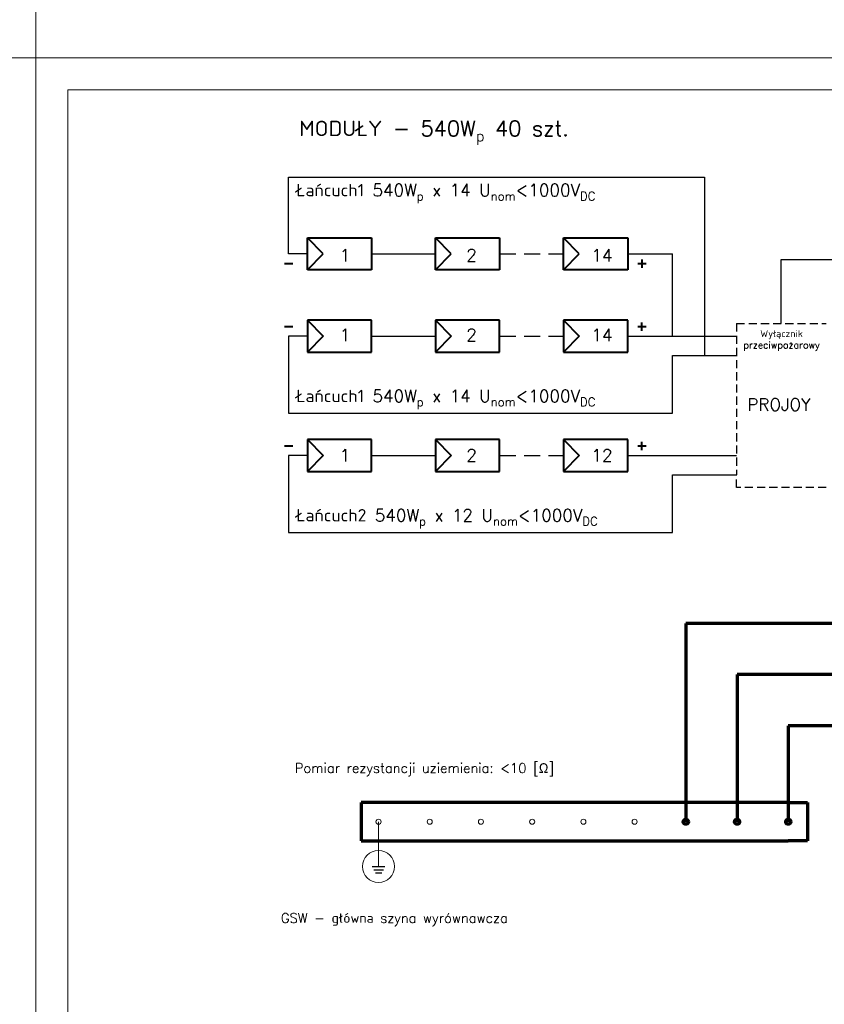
# Model space of a CAD drawing. Header units: millimetres. Extents: x 107252 to 132489, y 44218 to 60710.
# Tile 11 of 72: x 115267 to 116524, y 45709 to 47248. Entities that reach past the tile are written whole.
import ezdxf

# ---------------------------------------------------------------- set-up
doc = ezdxf.new("R2010")
doc.units = ezdxf.units.MM
doc.linetypes.add('DASHED', pattern=[19.05, 12.7, -6.35])
for name, color, linetype, lineweight in [('BARDZO GRUBA', 1, 'Continuous', 70), ('cienka', 3, 'Continuous', 18), ('gruba', 1, 'Continuous', 40), ('opisy', 4, 'Continuous', 18), ('PRZERYWANA', 2, 'DASHED', 30), ('średnia', 2, 'Continuous', 25)]:
    doc.layers.add(name, color=color, linetype=linetype, lineweight=lineweight)
doc.styles.add('KASIA', font='romans.shx', dxfattribs={"height": 20})

msp = doc.modelspace()

# ---------------------------------------------------------------- hatches: boundary and pattern name
at = {"layer": 'BARDZO GRUBA'}
h = msp.add_hatch(color=256, dxfattribs=at)
h.dxf.hatch_style = 1
h.paths.add_polyline_path([(116311.485, 45994.597), (116303.485, 45994.597, 1)])
h.paths.add_polyline_path([(116307.485, 45998.597, 0.41421356), (116303.485, 45994.597), (116307.485, 45994.597)])
h.paths.add_polyline_path([(116307.485, 45998.597), (116307.485, 45994.597), (116311.485, 45994.597, 0.41421356)])
h.paths.add_polyline_path([(116391.485, 45994.597), (116383.485, 45994.597, 1)])
h.paths.add_polyline_path([(116387.485, 45998.597, 0.41421356), (116383.485, 45994.597), (116387.485, 45994.597)])
h.paths.add_polyline_path([(116387.485, 45998.597), (116387.485, 45994.597), (116391.485, 45994.597, 0.41421356)])
h.paths.add_polyline_path([(116471.485, 45994.597), (116463.485, 45994.597, 1)])
h.paths.add_polyline_path([(116467.485, 45998.597, 0.41421356), (116463.485, 45994.597), (116467.485, 45994.597)])
h.paths.add_polyline_path([(116467.485, 45998.597), (116467.485, 45994.597), (116471.485, 45994.597, 0.41421356)])

# ---------------------------------------------------------------- linework, layer by layer
for p, q in [((116957.485, 46304.597), (116307.485, 46304.597)), ((116307.485, 46304.597), (116307.485, 45994.597)), ((117374.144, 46224.597), (116387.485, 46224.597)), ((116387.485, 46224.597), (116387.485, 45994.597)), ((117573.409, 46144.597), (116467.485, 46144.597)), ((116467.485, 46144.597), (116467.485, 45994.597)), ((116467.485, 46024.597), (115800.286, 46024.597)), ((115800.286, 46024.597), (115800.286, 45964.597)), ((116467.485, 46024.597), (116497.485, 46024.597)), ((116497.485, 46024.597), (116497.485, 45964.597)), ((115800.286, 45964.597), (116467.485, 45964.597)), ((116497.485, 45964.597), (116467.485, 45964.597))]:
    msp.add_line(p, q, dxfattribs=at)
for centre in [(116307.485, 45994.597), (116387.485, 45994.597), (116467.485, 45994.597)]:
    msp.add_circle(centre, 4, dxfattribs=at)
at = {"layer": 'cienka'}
for p, q in [((115291.976, 50158.443), (115291.976, 47188.443)), ((109351.976, 47188.443), (115291.976, 47188.443)), ((109351.976, 47188.443), (115291.976, 47188.443)), ((115291.976, 47188.443), (115291.976, 44218.443)), ((115291.976, 47188.443), (118261.976, 47188.443)), ((115291.976, 45088.443), (115291.976, 47188.443)), ((115341.976, 45138.443), (115341.976, 47138.443)), ((115341.976, 47138.443), (118211.976, 47138.443)), ((115341.976, 45138.443), (115341.976, 47138.443)), ((115827.485, 45994.597), (115827.485, 45924.597))]:
    msp.add_line(p, q, dxfattribs=at)
for centre, radius in [((115827.485, 45994.597), 4), ((115907.485, 45994.597), 4), ((115987.485, 45994.597), 4), ((116067.485, 45994.597), 4), ((116147.485, 45994.597), 4), ((116227.485, 45994.597), 4), ((115827.485, 45924.597), 25)]:
    msp.add_circle(centre, radius, dxfattribs=at)
at = {"layer": 'gruba'}
for p, q in [((115716.65, 46857.01), (115716.65, 46907.01)), ((115716.65, 46907.01), (115816.65, 46907.01)), ((115740.885, 46882.01), (115716.65, 46907.01)), ((115816.65, 46907.01), (115816.65, 46857.01)), ((115916.65, 46857.01), (115916.65, 46907.01)), ((115916.65, 46907.01), (116016.65, 46907.01)), ((115940.885, 46882.01), (115916.65, 46907.01)), ((116016.65, 46907.01), (116016.65, 46857.01)), ((116116.65, 46857.01), (116116.65, 46907.01)), ((116116.65, 46907.01), (116216.65, 46907.01)), ((116140.885, 46882.01), (116116.65, 46907.01)), ((116216.65, 46907.01), (116216.65, 46857.01)), ((115716.65, 46857.01), (115740.885, 46882.01)), ((115916.65, 46857.01), (115940.885, 46882.01)), ((116116.65, 46857.01), (116140.885, 46882.01)), ((115680.457, 46866.903), (115693.578, 46866.903)), ((116232.357, 46866.903), (116245.477, 46866.903)), ((116238.917, 46873.463), (116238.917, 46860.343)), ((115816.65, 46857.01), (115716.65, 46857.01)), ((116016.65, 46857.01), (115916.65, 46857.01)), ((116216.65, 46857.01), (116116.65, 46857.01)), ((115680.457, 46768.34), (115693.578, 46768.34)), ((115716.65, 46778.233), (115716.65, 46728.233)), ((115816.65, 46778.233), (115716.65, 46778.233)), ((115716.65, 46778.233), (115740.885, 46753.233)), ((115816.65, 46728.233), (115816.65, 46778.233)), ((115916.65, 46778.233), (115916.65, 46728.233)), ((116016.65, 46778.233), (115916.65, 46778.233)), ((115916.65, 46778.233), (115940.885, 46753.233)), ((116016.65, 46728.233), (116016.65, 46778.233)), ((116116.65, 46778.233), (116116.65, 46728.233)), ((116216.65, 46778.233), (116116.65, 46778.233)), ((116116.65, 46778.233), (116140.885, 46753.233)), ((116216.65, 46728.233), (116216.65, 46778.233)), ((116232.357, 46768.34), (116245.477, 46768.34)), ((116238.917, 46761.78), (116238.917, 46774.9)), ((115740.885, 46753.233), (115716.65, 46728.233)), ((115940.885, 46753.233), (115916.65, 46728.233)), ((116140.885, 46753.233), (116116.65, 46728.233)), ((115716.65, 46728.233), (115816.65, 46728.233)), ((115916.65, 46728.233), (116016.65, 46728.233)), ((116116.65, 46728.233), (116216.65, 46728.233)), ((115680.457, 46581.906), (115693.578, 46581.906)), ((115716.65, 46591.799), (115716.65, 46541.799)), ((115816.65, 46591.799), (115716.65, 46591.799)), ((115716.65, 46591.799), (115740.885, 46566.799)), ((115816.65, 46541.799), (115816.65, 46591.799)), ((115916.65, 46591.799), (115916.65, 46541.799)), ((116016.65, 46591.799), (115916.65, 46591.799)), ((115916.65, 46591.799), (115940.885, 46566.799)), ((116016.65, 46541.799), (116016.65, 46591.799)), ((116116.65, 46591.799), (116116.65, 46541.799)), ((116216.65, 46591.799), (116116.65, 46591.799)), ((116116.65, 46591.799), (116140.885, 46566.799)), ((116216.65, 46541.799), (116216.65, 46591.799)), ((116232.357, 46581.906), (116245.477, 46581.906)), ((116238.917, 46575.346), (116238.917, 46588.466)), ((115740.885, 46566.799), (115716.65, 46541.799)), ((115940.885, 46566.799), (115916.65, 46541.799)), ((116140.885, 46566.799), (116116.65, 46541.799)), ((115716.65, 46541.799), (115816.65, 46541.799)), ((115916.65, 46541.799), (116016.65, 46541.799)), ((116116.65, 46541.799), (116216.65, 46541.799))]:
    msp.add_line(p, q, dxfattribs=at)
at = {"layer": 'PRZERYWANA', "ltscale": 2}
for p, q in [((116016.65, 46882.01), (116116.65, 46882.01)), ((116016.65, 46753.233), (116116.65, 46753.233)), ((116016.65, 46566.799), (116116.65, 46566.799))]:
    msp.add_line(p, q, dxfattribs=at)
at = {"layer": 'PRZERYWANA'}
for p, q in [((116386.65, 46773.233), (116386.65, 46536.799)), ((116386.65, 46773.233), (116526.65, 46773.233)), ((116386.65, 46516.799), (116386.65, 46536.799)), ((116526.65, 46516.799), (116386.65, 46516.799))]:
    msp.add_line(p, q, dxfattribs=at)
at = {"layer": 'średnia'}
for p, q in [((115686.65, 46882.01), (115686.65, 47002.01)), ((115686.65, 47002.01), (116336.65, 47002.01)), ((116336.65, 47002.01), (116336.65, 46723.233)), ((115716.65, 46882.01), (115686.65, 46882.01)), ((115816.65, 46882.01), (115916.65, 46882.01)), ((116216.65, 46882.01), (116286.65, 46882.01)), ((116286.65, 46753.233), (116286.65, 46882.01)), ((116456.65, 46773.233), (116456.65, 46873.233)), ((116456.65, 46873.233), (117509.931, 46873.233)), ((115716.65, 46753.233), (115686.65, 46753.233)), ((115686.65, 46753.233), (115686.65, 46633.233)), ((115816.65, 46753.233), (115916.65, 46753.233)), ((116216.65, 46753.233), (116386.65, 46753.233)), ((116286.65, 46633.233), (116286.65, 46723.233)), ((116286.65, 46723.233), (116386.65, 46723.233)), ((115686.65, 46633.233), (116286.65, 46633.233)), ((115716.65, 46566.799), (115686.65, 46566.799)), ((115686.65, 46566.799), (115686.65, 46446.799)), ((115816.65, 46566.799), (115916.65, 46566.799)), ((116216.65, 46566.799), (116386.65, 46566.799)), ((116286.65, 46446.799), (116286.65, 46536.799)), ((116286.65, 46536.799), (116386.65, 46536.799)), ((115686.65, 46446.799), (116286.65, 46446.799)), ((115817.485, 45924.597), (115837.485, 45924.597)), ((115819.985, 45919.597), (115834.985, 45919.597)), ((115822.485, 45914.597), (115832.485, 45914.597))]:
    msp.add_line(p, q, dxfattribs=at)

# ---------------------------------------------------------------- texts
at = {"layer": 'opisy', "linetype": 'Continuous', "lineweight": 0, "attachment_point": 4, "style": 'KASIA'}
for s, insert, char_height, width in [('\\A1;MODUŁY - 540W{\\H0.7x;\\S^ p;} 40 szt.', (115703.444, 47074.092), 24, 946.31605), ('\\A1;\\pxql;Łańcuch1 540W{\\H0.7x;\\S^ p;} x 14 U{\\H0.7x;\\S^ nom;}<1000V{\\H0.7x;\\S^ DC;}', (115698.559, 46978.463), 19.2, 757.05284), ('\\A1;\\pxql;1', (115766.904, 46879.876), 19.2, 744.77477), ('\\A1;\\pxql;2', (115964.617, 46879.876), 19.2, 744.77477), ('\\A1;\\pxql;14', (116160.007, 46879.876), 19.2, 744.77477), ('\\A1;\\pxql;1', (115766.904, 46755.367), 19.2, 744.77477), ('\\A1;\\pxql;2', (115964.617, 46755.367), 19.2, 744.77477), ('\\A1;\\pxql;14', (116160.007, 46755.367), 19.2, 744.77477), ('\\A1;\\pxqc;Wyłącznik\\Pprzeciwpożarowy', (116421.092, 46746.633), 10.752, 71.9297), ('\\A1;\\pxql;Łańcuch1 540W{\\H0.7x;\\S^ p;} x 14 U{\\H0.7x;\\S^ nom;}<1000V{\\H0.7x;\\S^ DC;}', (115698.559, 46656.78), 19.2, 757.05284), ('\\A1;\\pxql;PROJOY', (116403.513, 46646.521), 19.2, 129.69901), ('\\A1;\\pxql;1', (115766.904, 46567.128), 19.2, 744.77477), ('\\A1;\\pxql;2', (115964.617, 46567.128), 19.2, 744.77477), ('\\A1;\\pxql;12', (116160.007, 46567.128), 19.2, 744.77477), ('\\A1;\\pxql;Łańcuch2 540W{\\H0.7x;\\S^ p;\\H1.42857x; x 12} U{\\H0.7x;\\S^ nom;}<1000V{\\H0.7x;\\S^ DC;}', (115698.559, 46470.346), 19.2, 757.05284), ('\\A1;\\pxqc;Pomiar rezystancji uziemienia: <10 [Ω]', (115667.545, 46075.962), 15, 463.48011), ('\\A1;\\pxqc;GSW - główna szyna wyrównawcza', (115684.841, 45841.588), 15, 334.83138)]:
    msp.add_mtext(s, dxfattribs=dict(at, insert=insert, char_height=char_height, width=width))

doc.saveas('drawing.dxf')
